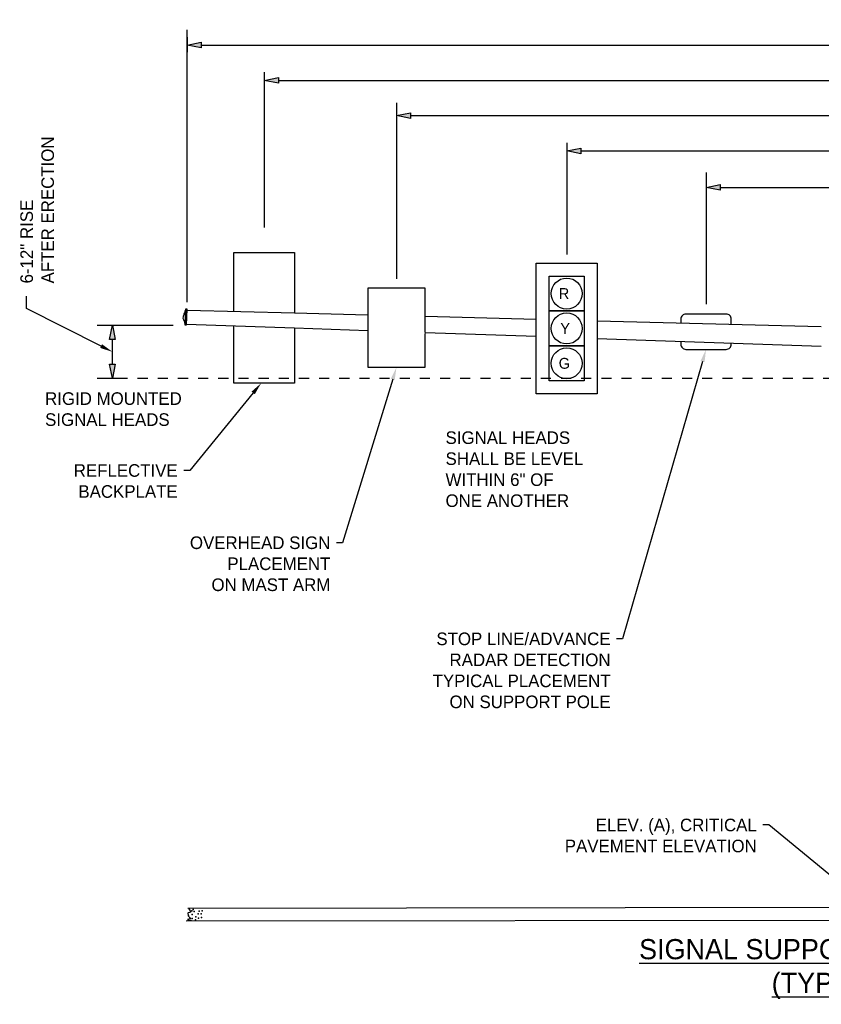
# Model space of a CAD drawing. Header units: feet. Extents: x -492 to 1495683, y -198 to 337262.
# Tile 7 of 38: x 64 to 72, y -165 to -155. Entities that reach past the tile are written whole.
import ezdxf
from ezdxf import colors
from ezdxf.entities.mleader import LeaderData, LeaderLine
from ezdxf.enums import TextEntityAlignment as Align
from ezdxf.math import Vec2, Vec3

# ---------------------------------------------------------------- set-up
doc = ezdxf.new("R2010")
doc.units = ezdxf.units.FT
doc.header["$MEASUREMENT"] = 0
doc.linetypes.add('F', pattern=[0.15, 0.1, -0.05])
for name, color, linetype in [('SH_Data', 7, 'Continuous'), ('ST_Details', 4, 'Continuous'), ('TEXT-DED', 10, 'Continuous')]:
    doc.layers.add(name, color=color, linetype=linetype)
doc.styles.add('Slanted-Normal', font='font31.shx', dxfattribs={"height": 0.14})
doc.styles.add('Slanted-Normal LS 0.50', font='ISO_FONTRIGHT.shx', dxfattribs={"height": 0.14})
doc.dimstyles.new('Dec-0  Slanted', dxfattribs={"dimtxt": 0.14, "dimasz": 0.14, "dimexe": 0.07, "dimexo": 0.07, "dimgap": 0.07, "dimtad": 1, "dimdec": 0, "dimzin": 3, "dimdsep": 46, "dimtxsty": 'Slanted-Normal', "dimblk": 'Dim1', "dimcen": 0, "dimclrd": 95, "dimclre": 95, "dimclrt": 7, "dimaunit": 1, "dimadec": 5, "dimazin": 3, "dimtfac": 1, "dimtdec": 0, "dimtmove": 1, "dimatfit": 0, "dimldrblk": 'Dim1', "dimfxl": 1, "dimtolj": 1, "dimtzin": 0, "dimlwd": -1, "dimlwe": -1, "dimarcsym": 0})

# ---------------------------------------------------------------- blocks, each defined once
blk = doc.blocks.new('Dim1')
h = blk.add_hatch(color=4)
h.dxf.hatch_style = 1
h.paths.add_polyline_path([(0, 0), (-1, -0.2), (-1, 0.2)])
at = {"color": 4}
blk.add_lwpolyline([(0, 0), (-1, -0.2), (-1, 0.2), (0, 0)], dxfattribs=at)
blk = doc.blocks.new('*D1108')
at = {"layer": 'Defpoints', "color": 0, "transparency": 16777216}
for p in [(65.4354, -154.9125), (78.6122, -154.9125), (78.6122, -155.0625)]:
    blk.add_point(p, dxfattribs=at)
at = {"layer": 'TEXT-DED', "color": 95, "linetype": 'Continuous', "transparency": 16777216}
for p, q in [((65.4354, -154.9825), (65.4354, -155.1325)), ((78.6122, -154.9825), (78.6122, -155.1325)), ((65.5754, -155.0625), (78.4722, -155.0625))]:
    blk.add_line(p, q, dxfattribs=at)
at = {"layer": 'TEXT-DED', "color": 95, "transparency": 16777216, "xscale": 0.14, "yscale": 0.14, "zscale": 0.14, "rotation": 180}
blk.add_blockref('Dim1', (65.4354, -155.0625), dxfattribs=at)
at = {"layer": 'TEXT-DED', "color": 95, "transparency": 16777216, "xscale": 0.14, "yscale": 0.14, "zscale": 0.14}
blk.add_blockref('Dim1', (78.6122, -155.0625), dxfattribs=at)
at = {"layer": 'TEXT-DED', "transparency": 16777216, "insert": (72.0238, -154.9225), "char_height": 0.14, "attachment_point": 5, "style": 'Slanted-Normal'}
blk.add_mtext('\\A1;{\\Ffont31|c0;L}', dxfattribs=at)
blk = doc.blocks.new('*D1102')
at = {"layer": 'Defpoints', "color": 0, "transparency": 16777216}
for p in [(69.2007, -155.962), (78.6125, -156.112), (78.6125, -156.112)]:
    blk.add_point(p, dxfattribs=at)
at = {"layer": 'TEXT-DED', "color": 95, "linetype": 'Continuous', "transparency": 16777216}
for p, q in [((69.2007, -156.032), (69.2007, -156.182)), ((69.3407, -156.112), (78.4725, -156.112))]:
    blk.add_line(p, q, dxfattribs=at)
at = {"layer": 'TEXT-DED', "color": 95, "transparency": 16777216, "xscale": 0.14, "yscale": 0.14, "zscale": 0.14, "rotation": 180}
blk.add_blockref('Dim1', (69.2007, -156.112), dxfattribs=at)
at = {"layer": 'TEXT-DED', "color": 95, "transparency": 16777216, "xscale": 0.14, "yscale": 0.14, "zscale": 0.14}
blk.add_blockref('Dim1', (78.6125, -156.112), dxfattribs=at)
at = {"layer": 'TEXT-DED', "transparency": 16777216, "insert": (73.9066, -155.972), "char_height": 0.14, "attachment_point": 5, "style": 'Slanted-Normal'}
blk.add_mtext('\\A1;{\\Ffont31|c0;L2}', dxfattribs=at)
blk = doc.blocks.new('*D1103')
at = {"layer": 'Defpoints', "color": 0, "transparency": 16777216}
for p in [(66.2007, -155.2625), (78.6122, -155.2625), (78.6122, -155.4125)]:
    blk.add_point(p, dxfattribs=at)
at = {"layer": 'TEXT-DED', "color": 95, "linetype": 'Continuous', "transparency": 16777216}
for p, q in [((66.2007, -155.3325), (66.2007, -155.4825)), ((78.6122, -155.3325), (78.6122, -155.4825)), ((66.3407, -155.4125), (78.4722, -155.4125))]:
    blk.add_line(p, q, dxfattribs=at)
at = {"layer": 'TEXT-DED', "color": 95, "transparency": 16777216, "xscale": 0.14, "yscale": 0.14, "zscale": 0.14, "rotation": 180}
blk.add_blockref('Dim1', (66.2007, -155.4125), dxfattribs=at)
at = {"layer": 'TEXT-DED', "color": 95, "transparency": 16777216, "xscale": 0.14, "yscale": 0.14, "zscale": 0.14}
blk.add_blockref('Dim1', (78.6122, -155.4125), dxfattribs=at)
at = {"layer": 'TEXT-DED', "transparency": 16777216, "insert": (72.4064, -155.2725), "char_height": 0.14, "attachment_point": 5, "style": 'Slanted-Normal'}
blk.add_mtext('\\A1;{\\Ffont31|c0;L1}', dxfattribs=at)
blk = doc.blocks.new('*D1106')
at = {"layer": 'Defpoints', "color": 0, "transparency": 16777216}
for p in [(67.5124, -155.7058), (78.6124, -155.7057), (78.6124, -155.762)]:
    blk.add_point(p, dxfattribs=at)
at = {"layer": 'TEXT-DED', "color": 95, "linetype": 'Continuous', "transparency": 16777216}
for p, q in [((67.6524, -155.762), (78.4724, -155.762)), ((67.5124, -155.7758), (67.5124, -155.832)), ((78.6124, -155.7757), (78.6124, -155.832))]:
    blk.add_line(p, q, dxfattribs=at)
at = {"layer": 'TEXT-DED', "color": 95, "transparency": 16777216, "xscale": 0.14, "yscale": 0.14, "zscale": 0.14, "rotation": 180}
blk.add_blockref('Dim1', (67.5124, -155.762), dxfattribs=at)
at = {"layer": 'TEXT-DED', "color": 95, "transparency": 16777216, "xscale": 0.14, "yscale": 0.14, "zscale": 0.14}
blk.add_blockref('Dim1', (78.6124, -155.762), dxfattribs=at)
at = {"layer": 'TEXT-DED', "transparency": 16777216, "insert": (73.0624, -155.622), "char_height": 0.14, "attachment_point": 5, "style": 'Slanted-Normal'}
blk.add_mtext('\\A1;{\\Ffont31|c0;S1}', dxfattribs=at)
blk = doc.blocks.new('*D1107')
at = {"layer": 'Defpoints', "color": 0, "linetype": 'Continuous', "transparency": 16777216}
for p in [(64.5447, -157.8419), (64.6947, -157.8419), (64.5447, -158.3673)]:
    blk.add_point(p, dxfattribs=at)
at = {"layer": 'TEXT-DED', "color": 95, "linetype": 'Continuous', "transparency": 16777216}
for p, q in [((64.6147, -157.8419), (64.7647, -157.8419)), ((64.6947, -158.2273), (64.6947, -157.9819)), ((64.6147, -158.3673), (64.7647, -158.3673))]:
    blk.add_line(p, q, dxfattribs=at)
at = {"layer": 'TEXT-DED', "color": 95, "linetype": 'Continuous', "transparency": 16777216, "xscale": 0.14, "yscale": 0.14, "zscale": 0.14}
for p, rotation in [((64.6947, -157.8419), 90), ((64.6947, -158.3673), 270)]:
    blk.add_blockref('Dim1', p, dxfattribs=dict(at, rotation=rotation))
blk = doc.blocks.new('*D1414')
at = {"layer": 'Defpoints', "color": 0, "transparency": 16777216}
for p in [(78.6123, -155.9749), (70.583, -156.3249), (78.6123, -156.4749)]:
    blk.add_point(p, dxfattribs=at)
at = {"layer": 'TEXT-DED', "color": 95, "linetype": 'Continuous', "transparency": 16777216}
for p, q in [((78.6123, -156.0449), (78.6123, -156.5449)), ((70.583, -156.3949), (70.583, -156.5449)), ((70.723, -156.4749), (78.4723, -156.4749))]:
    blk.add_line(p, q, dxfattribs=at)
at = {"layer": 'TEXT-DED', "color": 95, "transparency": 16777216, "xscale": 0.14, "yscale": 0.14, "zscale": 0.14, "rotation": 180}
blk.add_blockref('Dim1', (70.583, -156.4749), dxfattribs=at)
at = {"layer": 'TEXT-DED', "color": 95, "transparency": 16777216, "xscale": 0.14, "yscale": 0.14, "zscale": 0.14}
blk.add_blockref('Dim1', (78.6123, -156.4749), dxfattribs=at)
at = {"layer": 'TEXT-DED', "transparency": 16777216, "insert": (74.5977, -156.3349), "char_height": 0.14, "attachment_point": 5, "style": 'Slanted-Normal'}
blk.add_mtext('\\A1;D1', dxfattribs=at)

msp = doc.modelspace()

# ---------------------------------------------------------------- linework, layer by layer
at = {"layer": 'SH_Data', "color": 247}
for p in [(65.48347, -163.6509), (65.48347, -163.6509), (65.49655, -163.63782), (65.507, -163.65613), (65.507, -163.65613), (65.507, -163.65613), (65.507, -163.65613), (65.54361, -163.67966), (65.54361, -163.67966), (65.54361, -163.67966), (65.54361, -163.67966), (65.54361, -163.67966), (65.54361, -163.67966), (65.55668, -163.65351), (65.57499, -163.67966), (65.58545, -163.6509), (65.44885, -163.69776), (65.47301, -163.74633), (65.48609, -163.6875), (65.48609, -163.6875), (65.48609, -163.6875), (65.48609, -163.6875), (65.48609, -163.6875), (65.48609, -163.6875), (65.48609, -163.6875), (65.48609, -163.6875), (65.48609, -163.72672), (65.48609, -163.72672), (65.48609, -163.72672), (65.52008, -163.7398), (65.52269, -163.70842), (65.52269, -163.70842), (65.52269, -163.70842), (65.52269, -163.70842), (65.52269, -163.70842), (65.52269, -163.70842), (65.52269, -163.70842), (65.52269, -163.70842), (65.52269, -163.70842), (65.54884, -163.72149), (65.54884, -163.72149), (65.54884, -163.72149), (65.5776, -163.71627), (65.5776, -163.71627), (65.5776, -163.71627), (65.5776, -163.71627)]:
    msp.add_point(p, dxfattribs=at)
at = {"layer": 'ST_Details'}
for p, q in [((65.43536, -157.69126), (66.502, -157.71903)), ((66.502, -157.71903), (67.22656, -157.73789)), ((67.79799, -157.75277), (68.89944, -157.78145)), ((69.502, -157.79713), (71.72636, -157.85504)), ((65.43051, -157.83079), (66.502, -157.86802)), ((66.502, -157.86802), (67.22656, -157.8932)), ((67.79799, -157.91306), (68.89944, -157.95133)), ((69.502, -157.97227), (71.72636, -158.04956)), ((78.37257, -163.61013), (65.44251, -163.6257)), ((65.4256, -163.7493), (78.3726, -163.73652))]:
    msp.add_line(p, q, dxfattribs=at)
at = {"layer": 'ST_Details', "flags": 128}
for points in [[(65.89944, -157.70334), (65.89944, -157.12131), (66.502, -157.12131), (66.502, -157.71903)], [(67.79799, -157.91306), (67.79799, -157.47233), (67.22656, -157.47233), (67.22656, -157.8932)], [(66.502, -157.86802), (66.502, -158.41618), (65.89944, -158.41618), (65.89944, -157.84709)], [(67.22656, -157.88451), (67.22656, -158.25805), (67.79799, -158.25805), (67.79799, -157.92174)]]:
    msp.add_lwpolyline(points, dxfattribs=at)
for points in [[(68.89944, -158.52043), (68.89944, -157.22555), (69.502, -157.22555), (69.502, -158.52043), (68.89944, -158.52043)], [(69.02764, -157.35376), (69.3738, -157.35376), (69.3738, -157.69991), (69.02764, -157.69991), (69.02764, -157.35376)], [(65.41962, -157.68278), (65.41281, -157.83785), (65.42854, -157.83873), (65.43536, -157.68328), (65.41962, -157.68278)], [(69.02764, -157.69991), (69.3738, -157.69991), (69.3738, -158.04607), (69.02764, -158.04607), (69.02764, -157.69991)], [(69.02764, -158.04607), (69.3738, -158.04607), (69.3738, -158.39222), (69.02764, -158.39222), (69.02764, -158.04607)]]:
    msp.add_lwpolyline(points, close=True, dxfattribs=at)
for points in [[(70.83318, -157.83179), (70.83318, -157.78063, 0.4142136), (70.78318, -157.73063), (70.38318, -157.73063, 0.4142136), (70.33318, -157.78063), (70.33318, -157.81877)], [(70.33318, -158.00115), (70.33318, -158.03063, 0.4142136), (70.38318, -158.08063), (70.78318, -158.08063, 0.4142136), (70.83318, -158.03063), (70.83318, -158.01852)]]:
    msp.add_lwpolyline(points, format="xyb", dxfattribs=at)
at = {"layer": 'ST_Details'}
for centre in [(69.20072, -157.52684), (69.20072, -157.87299), (69.20072, -158.21914)]:
    msp.add_circle(centre, 0.15385, dxfattribs=at)
for points, knots in [([(65.41962, -157.68278), (65.41455, -157.69837), (65.40949, -157.71397), (65.40443, -157.72957), (65.40121, -157.7395), (65.39798, -157.74944), (65.39476, -157.75937), (65.38899, -157.77714), (65.40886, -157.79453), (65.41055, -157.81313), (65.41131, -157.82137), (65.41206, -157.82961), (65.41281, -157.83785)], [0, 0, 0, 0, 0.3048228, 0.3048228, 0.3048228, 0.4989874, 0.4989874, 0.4989874, 0.8461825, 0.8461825, 0.8461825, 1, 1, 1, 1]), ([(65.44817, -163.62214), (65.45558, -163.6339), (65.46299, -163.64567), (65.4704, -163.65743), (65.47622, -163.66668), (65.44065, -163.66431), (65.44164, -163.67312), (65.44254, -163.68124), (65.44638, -163.69318), (65.45079, -163.70188), (65.45514, -163.71048), (65.46515, -163.72002), (65.46909, -163.72542), (65.4732, -163.73104), (65.43035, -163.73439), (65.44033, -163.73718), (65.45122, -163.74023), (65.46212, -163.74328), (65.47301, -163.74633)], [0, 0, 0, 0, 0.2091003, 0.2091003, 0.2091003, 0.3733334, 0.3733334, 0.3733334, 0.5246353, 0.5246353, 0.5246353, 0.6740807, 0.6740807, 0.6740807, 0.8298583, 0.8298583, 0.8298583, 1, 1, 1, 1])]:
    msp.add_open_spline(points, degree=3, knots=knots, dxfattribs=at)
at = {"layer": 'TEXT-DED'}
for p, q in [((65.43536, -157.61361), (65.43536, -154.91254)), ((66.20072, -155.33355), (66.20072, -156.87347)), ((67.51244, -155.63551), (67.51227, -157.38041)), ((69.20072, -156.03218), (69.20072, -157.14115)), ((70.58303, -156.32487), (70.58303, -157.63115)), ((64.54474, -157.84195), (65.29649, -157.84195))]:
    msp.add_line(p, q, dxfattribs=at)
at = {"layer": 'TEXT-DED', "linetype": 'F'}
msp.add_line((64.54474, -158.36725), (78.31217, -158.36725), dxfattribs=at)

# ---------------------------------------------------------------- texts
at = {"layer": 'ST_Details', "style": 'Slanted-Normal LS 0.50'}
for s, p in [('R', (69.17427, -157.52684)), ('Y', (69.18545, -157.87299)), ('G', (69.17743, -158.21914))]:
    msp.add_text(s, height=0.10769, dxfattribs=at).set_placement(p, align=Align.MIDDLE_CENTER)
at = {"layer": 'TEXT-DED', "char_height": 0.125, "width": 4.4138422, "attachment_point": 1, "style": 'Slanted-Normal'}
for s, insert in [('RIGID MOUNTED\\PSIGNAL HEADS', (64.02678, -158.50634)), ('SIGNAL HEADS \\PSHALL BE LEVEL\\PWITHIN 6" OF\\PONE ANOTHER', (67.99911, -158.89394))]:
    msp.add_mtext(s, dxfattribs=dict(at, insert=insert))
at = {"layer": 'TEXT-DED', "insert": (71.8805, -164.52346), "char_height": 0.2, "attachment_point": 8, "style": 'Slanted-Normal'}
msp.add_mtext('\\LSIGNAL SUPPORT ELEVATION\\P(TYPICAL)', dxfattribs=at)

# ---------------------------------------------------------------- dimensions: what is measured, and where the dimension line sits
at = {"layer": 'TEXT-DED'}
for base, p1, p2, text, picture, middle in [((78.61216, -155.06254), (65.43536, -154.91254), (78.61216, -154.91254), '{\\Ffont31|c0;L}', '*D1108', (72.02376, -154.92254)), ((78.61216, -155.41254), (66.20072, -155.26254), (78.61216, -155.26254), '{\\Ffont31|c0;L1}', '*D1103', (72.40644, -155.27254)), ((78.61237, -155.76202), (67.51243, -155.70583), (78.61237, -155.70574), '{\\Ffont31|c0;S1}', '*D1106', (73.0624, -155.62202)), ((78.61246, -156.11204), (69.20072, -155.96204), (78.61246, -156.11204), '{\\Ffont31|c0;L2}', '*D1102', (73.90659, -155.97204)), ((78.61231, -156.47487), (70.58303, -156.32487), (78.61231, -155.97487), 'D1', '*D1414', (74.59767, -156.33487))]:
    dim = msp.add_linear_dim(base=base, p1=p1, p2=p2, text=text, dimstyle='Dec-0  Slanted', override={"dimtxt": 0.125, "dimpost": "'", "dimclrt": 256}, dxfattribs=at)
    dim.commit()
    dim.dimension.update_dxf_attribs({"geometry": picture, "text_midpoint": middle})
at = {"layer": 'TEXT-DED', "color": 97, "linetype": 'Continuous', "lineweight": 0}
dim = msp.add_linear_dim(base=(64.69474, -157.84195), p1=(64.54474, -158.36725), p2=(64.54474, -157.84195), angle=90, text=' ', dimstyle='Dec-0  Slanted', override={"dimtxt": 0.125, "dimpost": "'", "dimclrt": 256}, dxfattribs=at)
dim.commit()
dim.dimension.update_dxf_attribs({"geometry": '*D1107', "text_midpoint": (64.69474, -158.1046)})

# ---------------------------------------------------------------- leaders
at = {"layer": 'TEXT-DED'}
ml = msp.add_multileader_mtext('Standard', dxfattribs=at)
ml.set_content('6-12" RISE \\PAFTER ERECTION', color=256, style='Slanted-Normal')
ml.set_leader_properties(color=256, linetype='ByLayer', lineweight=-1)
ml.build(insert=Vec2(0, 0))
ml.multileader.update_dxf_attribs({"dogleg_length": 0.125, "arrow_head_size": 0.125})
ctx = ml.context
ctx.base_point, ctx.char_height, ctx.arrow_head_size, ctx.landing_gap_size, ctx.plane_origin, ctx.plane_x_axis, ctx.plane_y_axis = Vec3(63.84383, -157.55169), 0.125, 0.125, 0.125, Vec3(61.12012, -156.57282), Vec3(0, 1), Vec3(-1, 0)
notes = []
notes.append((ctx, [(0, (1, 1, 0), (63.84383, -157.67669), (0, 1), 0.125, [(0, [(64.69474, -158.1046)], 0, [])])]))
ctx.mtext.insert, ctx.mtext.text_direction, ctx.mtext.rotation, ctx.mtext.width, ctx.mtext.flow_direction = Vec3(63.78133, -157.42669), Vec3(0, 1), 1.5707963, 2.6161024, 5
ml = msp.add_multileader_mtext('Standard', dxfattribs=at)
ml.set_content('STOP LINE/ADVANCE\\PRADAR DETECTION\\PTYPICAL PLACEMENT\\PON SUPPORT POLE', color=256, style='Slanted-Normal')
ml.set_leader_properties()
ml.build(insert=Vec2(0, 0))
ml.multileader.update_dxf_attribs({"dogleg_length": 0.06, "arrow_head_size": 0.125})
ctx = ml.context
ctx.base_point, ctx.char_height, ctx.arrow_head_size, ctx.landing_gap_size, ctx.plane_origin = Vec3(67.69797, -160.95185), 0.125, 0.125, 0.06, Vec3(70.46347, -160.19392)
ctx.text_align_type = 2
notes.append((ctx, [(0, (1, 1, 0), (69.75594, -160.95185), (-1, 0), 0.06, [(0, [(70.58318, -158.08063)], 0, [])])]))
ctx.mtext.insert, ctx.mtext.width, ctx.mtext.alignment, ctx.mtext.flow_direction = Vec3(69.63594, -160.88935), 2.0555914, 3, 5
ml = msp.add_multileader_mtext('Standard', dxfattribs=at)
ml.set_content('OVERHEAD SIGN PLACEMENT\\PON MAST ARM', color=256, style='Slanted-Normal')
ml.set_leader_properties()
ml.build(insert=Vec2(0, 0))
ml.multileader.update_dxf_attribs({"dogleg_length": 0.06, "arrow_head_size": 0.125})
ctx = ml.context
ctx.base_point, ctx.char_height, ctx.arrow_head_size, ctx.landing_gap_size, ctx.plane_origin = Vec3(65.38285, -159.99865), 0.125, 0.125, 0.06, Vec3(67.8623, -158.63823)
ctx.text_align_type = 2
notes.append((ctx, [(0, (1, 1, 0), (66.97654, -159.99865), (-1, 0), 0.06, [(0, [(67.51227, -158.25805)], 0, [])])]))
ctx.mtext.insert, ctx.mtext.width, ctx.mtext.alignment, ctx.mtext.flow_direction = Vec3(66.85654, -159.93615), 1.6502232, 3, 5
ml = msp.add_multileader_mtext('Standard', dxfattribs=at)
ml.set_content('REFLECTIVE BACKPLATE', color=256, style='Slanted-Normal')
ml.set_leader_properties()
ml.build(insert=Vec2(0, 0))
ml.multileader.update_dxf_attribs({"dogleg_length": 0.06, "arrow_head_size": 0.125})
ctx = ml.context
ctx.base_point, ctx.char_height, ctx.arrow_head_size, ctx.landing_gap_size, ctx.plane_origin = Vec3(64.21958, -159.28196), 0.125, 0.125, 0.06, Vec3(66.16961, -158.52404)
ctx.text_align_type = 2
notes.append((ctx, [(0, (1, 1, 0), (65.46208, -159.28196), (-1, 0), 0.06, [(0, [(66.16961, -158.41618)], 0, [])])]))
ctx.mtext.insert, ctx.mtext.width, ctx.mtext.alignment, ctx.mtext.flow_direction = Vec3(65.34208, -159.21946), 1.3802736, 3, 5
ml = msp.add_multileader_mtext('Standard', dxfattribs=at)
ml.set_content('ELEV. (A), CRITICAL PAVEMENT ELEVATION', color=256, style='Slanted-Normal')
ml.set_leader_properties()
ml.build(insert=Vec2(0, 0))
ml.multileader.update_dxf_attribs({"dogleg_length": 0.06, "arrow_head_size": 0.125})
ctx = ml.context
ctx.base_point, ctx.char_height, ctx.arrow_head_size, ctx.landing_gap_size, ctx.plane_origin = Vec3(69.02819, -162.79822), 0.125, 0.125, 0.06, Vec3(71.91373, -162.04029)
ctx.text_align_type = 2
notes.append((ctx, [(0, (1, 1, 0), (71.2062, -162.79822), (-1, 0), 0.06, [(0, [(72.20167, -163.61756)], 0, [])])]))
ctx.mtext.insert, ctx.mtext.width, ctx.mtext.alignment, ctx.mtext.flow_direction = Vec3(71.0862, -162.73572), 2.3723748, 3, 5
for ctx, leaders in notes:
    for number, flags, end, landing, length, lines in leaders:
        leader = LeaderData()
        leader.index, (leader.has_last_leader_line, leader.has_dogleg_vector, leader.attachment_direction) = number, flags
        leader.last_leader_point, leader.dogleg_vector, leader.dogleg_length = Vec3(end), Vec3(landing), length
        for number, points, colour, breaks in lines:
            line = LeaderLine()
            line.index, line.vertices, line.color, line.breaks = number, Vec3.list(points), colors.encode_raw_color(colour), breaks
            leader.lines.append(line)
        ctx.leaders.append(leader)

doc.saveas('drawing.dxf')
